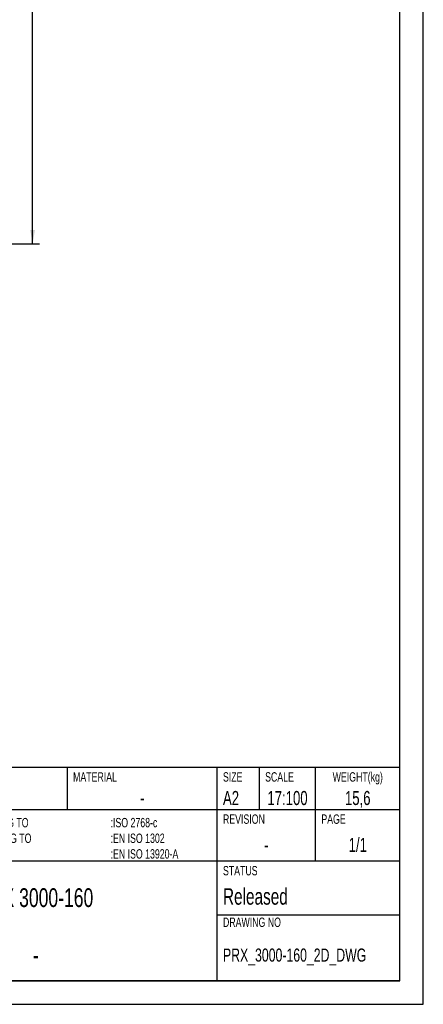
# Model space of a CAD drawing. Extents: x 0 to 594, y 0 to 420.
# Tile 49 of 64: x 508 to 594, y 0 to 210. Entities that reach past the tile are written whole.
import ezdxf

# ---------------------------------------------------------------- set-up
doc = ezdxf.new("R2010")
doc.units = 0
doc.header["$LTSCALE"] = 32.67
doc.layers.get('0').update_dxf_attribs({"linetype": 'CONTINUOUS'})
doc.layers.add('PRX_3000-160_2D_DWG_DXF_BA', color=7, linetype='CONTINUOUS')
doc.layers.add('PRX_3000-160_2D_DWG_DXF_FO', color=7, linetype='CONTINUOUS')
doc.styles.get("Standard").update_dxf_attribs({"font": 'txt', "width": 0.7})
doc.styles.add('TEXTSTYLE_2', font='txt', dxfattribs={"width": 0.7})
doc.dimstyles.new('DIMSTYLE_5', dxfattribs={"dimtxt": 3.5, "dimasz": 3, "dimexe": 1.5, "dimexo": 1, "dimgap": 0.875, "dimtad": 1, "dimdec": 0, "dimlfac": 5.882353, "dimtxsty": 'STANDARD', "dimblk": '_ARROW_FILLED', "dimblk1": '_ARROW_FILLED', "dimblk2": '_ARROW_FILLED', "dimcen": 0.09, "dimazin": 3, "dimtp": 1.2, "dimtm": 1.2, "dimtfac": 1, "dimtdec": 0, "dimtofl": 0, "dimtmove": 0, "dimatfit": 3, "dimtolj": 1})

# ---------------------------------------------------------------- blocks, each defined once
blk = doc.blocks.new('_ARROW_FILLED')
at = {"color": 0, "linetype": 'BYBLOCK'}
blk.add_solid([(0, 0), (-1, 0.167), (-1, -0.167)], dxfattribs=at)
blk = doc.blocks.new('*D6')
at = {"layer": 'PRX_3000-160_2D_DWG_DXF_BA', "color": 2, "linetype": 'CONTINUOUS'}
for p, q in [((455.97, 351.05), (512.08, 351.05)), ((510.58, 351.05), (510.58, 256.62)), ((510.58, 162.18), (510.58, 256.62)), ((496.54, 162.18), (512.08, 162.18))]:
    blk.add_line(p, q, dxfattribs=at)
at = {"layer": 'PRX_3000-160_2D_DWG_DXF_BA', "color": 2, "linetype": 'CONTINUOUS', "xscale": 3, "yscale": 3, "zscale": 3}
for p, rotation in [((510.58, 351.05), 90), ((510.58, 162.18), 270)]:
    blk.add_blockref('_ARROW_FILLED', p, dxfattribs=dict(at, rotation=rotation))
at = {"layer": 'PRX_3000-160_2D_DWG_DXF_BA', "color": 2, "linetype": 'CONTINUOUS', "insert": (506.21, 256.62), "char_height": 3.5, "width": 16.5, "attachment_point": 2, "rotation": 90}
blk.add_mtext('(1111)', dxfattribs=at)

msp = doc.modelspace()

# ---------------------------------------------------------------- linework, layer by layer
at = {"layer": 'PRX_3000-160_2D_DWG_DXF_FO', "color": 7, "linetype": 'CONTINUOUS'}
for p, q in [((594, 0), (594, 420)), ((589, 5), (589, 415)), ((589, 50.5), (418.5, 50.5)), ((518, 41.5), (518, 50.5)), ((550, 5), (550, 50.5)), ((559, 41.5), (559, 50.5)), ((571, 30.5), (571, 50.5)), ((589, 5), (589, 50.5)), ((589, 41.5), (418.5, 41.5)), ((589, 30.5), (418.5, 30.5)), ((589, 19), (550, 19)), ((25, 5), (589, 5)), ((589, 5), (418.5, 5)), ((0, 0), (594, 0))]:
    msp.add_line(p, q, dxfattribs=at)

# ---------------------------------------------------------------- texts
at = {"color": 7, "linetype": 'CONTINUOUS', "style": 'TEXTSTYLE_2'}
for s, insert, char_height, width, attachment_point in [('MATERIAL', (519.225, 49.5), 2, 11.2, 1), ('SIZE ', (551.225, 49.5), 2, 7, 1), ('SCALE', (560.225, 49.5), 2, 7, 1), ('WEIGHT(kg)', (580, 49.5), 2, 14, 2), ('A2 ', (551.225, 45.5), 3, 6.3, 1), ('17:100', (565, 45.5), 3, 12.6, 2), ('15,6', (580, 45.5), 3, 8.4, 2), ('-', (534, 45.5), 3, 2.1, 2), ('REVISION', (551.225, 40.5), 2, 11.2, 1), ('PAGE', (572.225, 40.5), 2, 5.6, 1), ('GENERAL TOLERANCE ACCORDING TO\\PSURFACE ROUGHNESS ACCORDING TO\\PWELDED DESIGNS ACCORDING TO\\P ', (473.725, 39.75), 2, 42, 1), (':ISO 2768-c\\P:EN ISO 1302\\P:EN ISO 13920-A', (527.225, 39.75), 2, 21, 1), ('1/1', (580, 35.5), 3, 6.3, 2), ('- ', (560.5, 35.5), 3, 4.2, 2), ('STATUS ', (551.225, 29.5), 2, 9.8, 1), ('PRX 3000-160', (511.25, 24.75), 4, 33.6, 2), ('Released  ', (551.225, 24.75), 3.5, 24.5, 1), ('DRAWING NO', (551.225, 18.5), 2, 14, 1)]:
    msp.add_mtext(s, dxfattribs=dict(at, insert=insert, char_height=char_height, width=width, attachment_point=attachment_point))
at = {"layer": 'PRX_3000-160_2D_DWG_DXF_FO', "color": 7, "linetype": 'CONTINUOUS', "style": 'TEXTSTYLE_2'}
for s, insert, char_height, width, attachment_point in [('PRX_3000-160_2D_DWG', (551.225, 11.9), 2.8, 37.24, 1), ('-', (511.25, 12.5), 4, 2.8, 2)]:
    msp.add_mtext(s, dxfattribs=dict(at, insert=insert, char_height=char_height, width=width, attachment_point=attachment_point))

# ---------------------------------------------------------------- dimensions: what is measured, and where the dimension line sits
at = {"layer": 'PRX_3000-160_2D_DWG_DXF_BA', "color": 2, "linetype": 'CONTINUOUS'}
dim = msp.add_linear_dim(base=(510.58258, 351.05078), p1=(495.54251, 162.18243), p2=(454.97251, 351.05078), angle=90, text='(<>)', dimstyle='DIMSTYLE_5', override={"dimtad": 0, "dimtih": 1, "dimtoh": 1}, dxfattribs=at)
dim.commit()
dim.dimension.update_dxf_attribs({"geometry": '*D6', "text_midpoint": (507.95758, 256.61661), "dimtype": 160})

doc.saveas('drawing.dxf')
